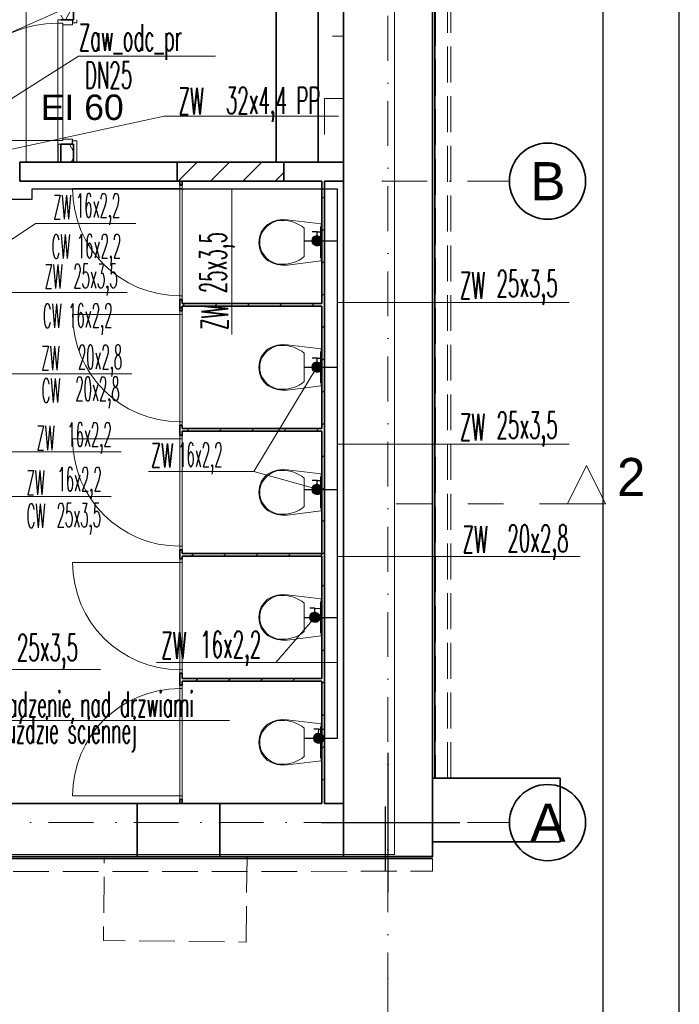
# Model space of a CAD drawing. Header units: millimetres. Extents: x -34676 to 172266, y 39940 to 476087.
# Tile 37 of 256: x 47160 to 52355, y 237331 to 245082. Entities that reach past the tile are written whole.
import ezdxf
from ezdxf.lldxf.tags import DXFTag

# ---------------------------------------------------------------- set-up
doc = ezdxf.new("R2010")
doc.units = ezdxf.units.MM
doc.header["$MEASUREMENT"] = 0
for name, pattern in [('Krawędzie ukryte', [3.912222, 2.822222, -1.09]), ('Kropki i Kreski', [6.702778, 3.527778, -1.763889, 0, -1.411111]), ('Przerywana', [5.644444, 2.822222, -2.822222])]:
    doc.linetypes.add(name, pattern=pattern)
for name, color, linetype in [('#podkład', 252, 'Continuous'), ('- A - ocieplenie', 7, 'Continuous'), ('- ZT- opisy', 7, 'Continuous'), ('2D - Rysunki i Obrazki', 7, 'Continuous'), ('_TABELA', 7, 'Continuous'), ('BATERIA', 7, 'Continuous'), ('Drzwi Archicad', 7, 'Continuous'), ('Instalacje - Elektryczne', 7, 'Continuous'), ('Konstrukcja - Siatka mod', 7, 'Continuous'), ('Konstrukcja - Stropy', 7, 'Continuous'), ('Konstrukcja - Ściany działowe', 7, 'Continuous'), ('Konstrukcja - Ściany zewnętrzne', 7, 'Continuous'), ('Wnętrze - Wyposażenie', 7, 'Continuous'), ('z JAN', 7, 'Continuous'), ('Znaczniki - Przekroje', 7, 'Continuous'), ('Znaczniki drzwi Archicada', 7, 'Continuous')]:
    doc.layers.add(name, color=color, linetype=linetype)
doc.layers.add('imp_dach_Nr_pióra__7', color=7, linetype='Continuous', lineweight=9)
doc.layers.add('IS_Opisy_działek_Wodociag', color=7, linetype='SOLID', true_color=0x000000)
doc.layers.add('IS_Zimna_woda', color=5, linetype='SOLID', true_color=0x0000ff)
doc.styles.add('ROMANS', font='romans', dxfattribs={"width": 0.6})
doc.styles.add('STYL_AUTOMATYCZNY_1', font='arial.ttf')
doc.styles.add('STYL_AUTOMATYCZNY_6', font='txt')
tags = doc.linetypes.add('SOLID', pattern=[10, 10, 0]).pattern_tags.tags
tags[6:7] = [DXFTag(74, 4), DXFTag(75, 0), DXFTag(340, '0'), DXFTag(46, 0.0), DXFTag(50, 0.0), DXFTag(44, 0.0), DXFTag(45, 0.0)]
tags[4:5] = [DXFTag(74, 4), DXFTag(75, 0), DXFTag(340, '0'), DXFTag(46, 0.0), DXFTag(50, 0.0), DXFTag(44, 0.0), DXFTag(45, 0.0)]
pattern_1 = [(45, (-208051.03, 747718.21), (-127.27922, 127.27922), [])]
pattern_2 = [(60, (-208051.03, 747718.21), (-129.90381, 75), []), (120, (-208051.03, 747718.21), (129.90381, 75), [])]

# ---------------------------------------------------------------- blocks, each defined once
blk = doc.blocks.new('GHD')
at = {"layer": 'BATERIA', "lineweight": 30}
h = blk.add_hatch(dxfattribs=at)
h.set_pattern_fill('ANSI31')
h.set_pattern_definition([(45, (0, 0), (-0.088388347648, 0.088388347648), [])])
edge = h.paths.add_edge_path()
edge.add_arc((1097570.7, -765614.1), 39.1, 0, 360)
at = {"layer": 'BATERIA', "color": 7, "lineweight": 30}
for p, q in [((1097571.6, -765542.6), (1097532.8, -765542.1)), ((1097571.2, -765575.1), (1097571.6, -765542.6)), ((1097571.6, -765542.6), (1097610.4, -765543.1))]:
    blk.add_line(p, q, dxfattribs=at)
blk.add_circle((1097570.7, -765614.1), 39.1, dxfattribs=at)
blk = doc.blocks.new('SDFGHB')
at = {"layer": 'Konstrukcja - Ściany działowe', "linetype": 'Continuous', "lineweight": 13}
h = blk.add_hatch(dxfattribs=at)
h.set_pattern_fill('Izolacja_miękka_0001', color=252, style=0, pattern_type=2)
h.set_pattern_definition(pattern_2)
h.paths.add_polyline_path([(47092.6, 465081.5), (47182.6, 465081.5), (47192.6, 465081.5), (47192.6, 466140.5), (47092.6, 466140.5)])
h = blk.add_hatch(dxfattribs=at)
h.set_pattern_fill('Izolacja_miękka_0001', color=252, style=0, pattern_type=2)
h.set_pattern_definition(pattern_2)
h.paths.add_polyline_path([(47092.6, 464101.5), (47092.6, 463960.5), (47192.6, 463960.5), (47192.6, 464101.5), (47182.6, 464101.5)])
h = blk.add_hatch(dxfattribs=at)
h.set_pattern_fill('Bloczki_ceramiczne_0001', color=252, style=0, pattern_type=2)
h.set_pattern_definition(pattern_1)
h.paths.add_polyline_path([(48007.6, 463960.5), (48007.6, 463810.5), (48847.6, 463810.5), (48847.6, 463960.5)])
h = blk.add_hatch(dxfattribs=at)
h.set_pattern_fill('Bloczki_ceramiczne_0001', color=252, style=0, pattern_type=2)
h.set_pattern_definition(pattern_1)
h.paths.add_polyline_path([(49167.6, 458910.5), (49167.6, 463810.5), (49147.6, 463810.5), (49147.6, 458910.5)])
h = blk.add_hatch(dxfattribs=at)
h.set_pattern_fill('Bloczki_ceramiczne_0001', color=252, style=0, pattern_type=2)
h.set_pattern_definition(pattern_1)
h.paths.add_polyline_path([(48027.6, 462788.9), (48047.6, 462788.9), (48047.6, 462879.7), (48027.6, 462879.7)])
h = blk.add_hatch(dxfattribs=at)
h.set_pattern_fill('Bloczki_ceramiczne_0001', color=252, style=0, pattern_type=2)
h.set_pattern_definition(pattern_1)
h.paths.add_polyline_path([(48047.6, 462826.5), (49147.6, 462826.5), (49147.6, 462846.5), (48047.6, 462846.5)])
h = blk.add_hatch(dxfattribs=at)
h.set_pattern_fill('Bloczki_ceramiczne_0001', color=252, style=0, pattern_type=2)
h.set_pattern_definition(pattern_1)
h.paths.add_polyline_path([(48027.6, 461808.6), (48047.6, 461808.6), (48047.6, 461888.9), (48027.6, 461888.9)])
h = blk.add_hatch(dxfattribs=at)
h.set_pattern_fill('Bloczki_ceramiczne_0001', color=252, style=0, pattern_type=2)
h.set_pattern_definition(pattern_1)
h.paths.add_polyline_path([(48047.6, 461842.5), (49147.6, 461842.5), (49147.6, 461862.5), (48047.6, 461862.5)])
h = blk.add_hatch(dxfattribs=at)
h.set_pattern_fill('Bloczki_ceramiczne_0001', color=252, style=0, pattern_type=2)
h.set_pattern_definition(pattern_1)
h.paths.add_polyline_path([(48027.6, 460908.6), (48027.6, 460837.1), (48047.6, 460837.1), (48047.6, 460908.6)])
h = blk.add_hatch(dxfattribs=at)
h.set_pattern_fill('Bloczki_ceramiczne_0001', color=252, style=0, pattern_type=2)
h.set_pattern_definition(pattern_1)
h.paths.add_polyline_path([(48047.6, 460858.5), (49147.6, 460858.5), (49147.6, 460878.5), (48047.6, 460878.5)])
h = blk.add_hatch(dxfattribs=at)
h.set_pattern_fill('Bloczki_ceramiczne_0001', color=252, style=0, pattern_type=2)
h.set_pattern_definition(pattern_1)
h.paths.add_polyline_path([(48047.6, 459874.5), (49147.6, 459874.5), (49147.6, 459894.5), (48047.6, 459894.5)])
at = {"layer": '- A - ocieplenie', "color": 252, "linetype": 'Continuous', "lineweight": 35, "ltscale": 100, "flags": 128}
for points in [[(50017.6, 471809.9), (50017.6, 459110.5)], [(50037.6, 459110.5), (50037.6, 471809.9)], [(50017.6, 459110.5), (50037.6, 459110.5)], [(50017.6, 458497.4), (37597.6, 458490.5)], [(37617.6, 458470.5), (50017.6, 458477.4)]]:
    blk.add_lwpolyline(points, dxfattribs=at)
at = {"layer": '- A - ocieplenie', "color": 252, "linetype": 'Krawędzie ukryte', "lineweight": 20, "ltscale": 100, "flags": 128}
for points in [[(50017.6, 471809.9), (50017.6, 459110.5)], [(50041.7, 471809.9), (50041.7, 459110.5)], [(50137.6, 459110.5), (50137.6, 471809.9)], [(50161.7, 459110.5), (50161.7, 471809.9)], [(50017.6, 459110.5), (50137.6, 459110.5)], [(50041.7, 459110.5), (50161.7, 459110.5)], [(50017.6, 458497.4), (37717.6, 458490.5)], [(50017.6, 458477.4), (50017.6, 458377.4)], [(37717.6, 458370.5), (50017.6, 458377.4)]]:
    blk.add_lwpolyline(points, dxfattribs=at)
at = {"color": 252, "linetype": 'Continuous', "lineweight": 35, "ltscale": 100, "flags": 128}
blk.add_lwpolyline([(48788, 466167.5), (49317.3, 466167.5), (49317.3, 465483.9), (49117, 465483.9), (49117, 463960.5), (48788, 463960.5)], close=True, dxfattribs=at)
for points in [[(48847.6, 463960.5), (48007.6, 463960.5)], [(48007.6, 463810.5), (48847.6, 463810.5)], [(48343.9, 458910.5), (47693.9, 458910.5)], [(47693.9, 458490.5), (48343.9, 458490.5)]]:
    blk.add_lwpolyline(points, dxfattribs=at)
at = {"layer": '2D - Rysunki i Obrazki', "color": 252, "linetype": 'Continuous', "lineweight": 13, "ltscale": 100, "flags": 128}
blk.add_lwpolyline([(46817.6, 467790.5), (49317.6, 467790.5), (49317.6, 463960.5), (46817.6, 463960.5)], close=True, dxfattribs=at)
at = {"layer": 'Drzwi Archicad', "color": 252, "linetype": 'Continuous', "lineweight": 13, "ltscale": 100}
for p, q in [((47067.6, 465053.5), (47067.6, 465081.5)), ((47067.6, 465081.5), (47182.6, 465081.5)), ((47067.6, 465081.5), (47092.6, 465081.5)), ((47067.6, 465081.5), (47092.6, 465081.5)), ((47182.6, 465081.5), (47182.6, 465041.5)), ((47217.6, 465081.5), (47217.6, 465056.5)), ((47107.6, 465053.5), (47067.6, 465053.5)), ((47067.6, 465053.5), (47067.6, 464129.5)), ((47107.6, 465053.5), (47067.6, 465053.5)), ((47107.6, 465041.5), (47107.6, 465053.5)), ((47107.6, 464129.5), (47107.6, 465053.5)), ((47182.6, 465041.5), (47107.6, 465041.5)), ((47182.6, 465056.5), (47217.6, 465056.5)), ((47067.6, 464129.5), (46143.6, 464129.5)), ((47067.6, 464101.5), (47067.6, 464129.5)), ((47067.6, 464129.5), (47107.6, 464129.5)), ((47067.6, 464129.5), (47107.6, 464129.5)), ((47182.6, 464101.5), (47067.6, 464101.5)), ((47067.6, 464101.5), (47092.6, 464101.5)), ((47067.6, 464101.5), (47092.6, 464101.5)), ((47107.6, 464129.5), (47107.6, 464141.5)), ((47107.6, 464141.5), (47182.6, 464141.5)), ((47182.6, 464141.5), (47182.6, 464101.5)), ((47182.6, 464126.5), (47217.6, 464126.5)), ((47217.6, 464101.5), (47217.6, 464126.5)), ((48047.6, 463779.7), (48027.6, 463779.7)), ((48027.6, 463779.7), (48027.6, 463751.7)), ((48047.6, 463739.7), (48047.6, 463779.7)), ((48027.6, 463751.7), (47183.6, 463751.7)), ((48027.6, 463751.7), (48047.6, 463751.7)), ((48027.6, 462907.7), (48027.6, 463751.7)), ((48027.6, 463751.7), (48047.6, 463751.7)), ((48047.6, 463751.7), (48047.6, 463739.7)), ((48047.6, 463751.7), (48047.6, 462907.7)), ((48047.6, 462919.7), (48047.6, 462907.7)), ((48047.6, 462879.7), (48047.6, 462919.7)), ((48047.6, 462907.7), (48027.6, 462907.7)), ((48027.6, 462907.7), (48027.6, 462879.7)), ((48047.6, 462907.7), (48027.6, 462907.7)), ((48027.6, 462879.7), (48047.6, 462879.7)), ((48027.6, 462760.9), (47183.6, 462760.9)), ((48047.6, 462788.9), (48027.6, 462788.9)), ((48027.6, 462788.9), (48027.6, 462760.9)), ((48027.6, 462760.9), (48047.6, 462760.9)), ((48027.6, 461916.9), (48027.6, 462760.9)), ((48027.6, 462760.9), (48047.6, 462760.9)), ((48047.6, 462748.9), (48047.6, 462788.9)), ((48047.6, 462760.9), (48047.6, 462748.9)), ((48047.6, 462760.9), (48047.6, 461916.9)), ((48047.6, 461916.9), (48027.6, 461916.9)), ((48027.6, 461916.9), (48027.6, 461888.9)), ((48047.6, 461916.9), (48027.6, 461916.9)), ((48047.6, 461928.9), (48047.6, 461916.9)), ((48047.6, 461888.9), (48047.6, 461928.9)), ((48027.6, 461888.9), (48047.6, 461888.9)), ((48027.6, 461780.6), (47183.6, 461780.6)), ((48047.6, 461808.6), (48027.6, 461808.6)), ((48027.6, 461808.6), (48027.6, 461780.6)), ((48027.6, 461780.6), (48047.6, 461780.6)), ((48027.6, 460936.6), (48027.6, 461780.6)), ((48027.6, 461780.6), (48047.6, 461780.6)), ((48047.6, 461768.6), (48047.6, 461808.6)), ((48047.6, 461780.6), (48047.6, 461768.6)), ((48047.6, 461780.6), (48047.6, 460936.6)), ((48047.6, 460936.6), (48027.6, 460936.6)), ((48027.6, 460936.6), (48027.6, 460908.6)), ((48047.6, 460936.6), (48027.6, 460936.6)), ((48027.6, 460908.6), (48047.6, 460908.6)), ((48047.6, 460948.6), (48047.6, 460936.6)), ((48047.6, 460908.6), (48047.6, 460948.6)), ((48047.6, 460837.1), (48027.6, 460837.1)), ((48027.6, 460837.1), (48027.6, 460809.1)), ((48047.6, 460797.1), (48047.6, 460837.1)), ((48027.6, 460809.1), (47183.6, 460809.1)), ((48027.6, 460809.1), (48047.6, 460809.1)), ((48027.6, 459965.1), (48027.6, 460809.1)), ((48027.6, 460809.1), (48047.6, 460809.1)), ((48047.6, 460809.1), (48047.6, 460797.1)), ((48047.6, 460809.1), (48047.6, 459965.1)), ((48047.6, 459977.1), (48047.6, 459965.1)), ((48047.6, 459937.1), (48047.6, 459977.1)), ((48047.6, 459965.1), (48027.6, 459965.1)), ((48027.6, 459965.1), (48027.6, 459937.1)), ((48047.6, 459965.1), (48027.6, 459965.1)), ((48027.6, 459937.1), (48047.6, 459937.1)), ((48027.6, 459815.7), (48027.6, 459843.7)), ((48027.6, 459843.7), (48047.6, 459843.7)), ((48047.6, 459815.7), (48027.6, 459815.7)), ((48027.6, 459815.7), (48027.6, 458971.7)), ((48047.6, 459815.7), (48027.6, 459815.7)), ((48047.6, 459843.7), (48047.6, 459803.7)), ((48047.6, 459803.7), (48047.6, 459815.7)), ((48047.6, 458971.7), (48047.6, 459815.7)), ((48027.6, 458971.7), (47183.6, 458971.7)), ((48027.6, 458943.7), (48027.6, 458971.7)), ((48027.6, 458971.7), (48047.6, 458971.7)), ((48027.6, 458971.7), (48047.6, 458971.7)), ((48047.6, 458971.7), (48047.6, 458983.7)), ((48047.6, 458983.7), (48047.6, 458943.7)), ((48047.6, 458943.7), (48027.6, 458943.7))]:
    blk.add_line(p, q, dxfattribs=at)
at = {"layer": 'Drzwi Archicad', "color": 252, "linetype": 'Continuous', "lineweight": 35, "ltscale": 100}
for p, q in [((47092.6, 465081.5), (47182.6, 465081.5)), ((47092.6, 465081.5), (47182.6, 465081.5)), ((47092.6, 464101.5), (47182.6, 464101.5)), ((47092.6, 464101.5), (47182.6, 464101.5)), ((48027.6, 463779.7), (48047.6, 463779.7)), ((48027.6, 463779.7), (48047.6, 463779.7)), ((48027.6, 462879.7), (48047.6, 462879.7)), ((48027.6, 462879.7), (48047.6, 462879.7)), ((48027.6, 462788.9), (48047.6, 462788.9)), ((48027.6, 462788.9), (48047.6, 462788.9)), ((48027.6, 461888.9), (48047.6, 461888.9)), ((48027.6, 461888.9), (48047.6, 461888.9)), ((48027.6, 461808.6), (48047.6, 461808.6)), ((48027.6, 461808.6), (48047.6, 461808.6)), ((48027.6, 460908.6), (48047.6, 460908.6)), ((48027.6, 460908.6), (48047.6, 460908.6)), ((48027.6, 460837.1), (48047.6, 460837.1)), ((48027.6, 460837.1), (48047.6, 460837.1)), ((48027.6, 459937.1), (48047.6, 459937.1)), ((48027.6, 459937.1), (48047.6, 459937.1)), ((48027.6, 459843.7), (48047.6, 459843.7)), ((48027.6, 459843.7), (48047.6, 459843.7)), ((48027.6, 458943.7), (48047.6, 458943.7)), ((48027.6, 458943.7), (48047.6, 458943.7))]:
    blk.add_line(p, q, dxfattribs=at)
at = {"layer": 'Drzwi Archicad', "color": 252, "linetype": 'Continuous', "lineweight": 13, "ltscale": 100}
for centre, radius, start, end in [((47067.6, 464129.5), 924, 90, 180), ((48027.6, 463751.7), 844, 180, 270), ((48027.6, 462760.9), 844, 180, 270), ((48027.6, 461780.6), 844, 180, 270), ((48027.6, 460809.1), 844, 180, 270), ((48027.6, 458971.7), 844, 90, 180)]:
    blk.add_arc(centre, radius, start, end, dxfattribs=at)
at = {"layer": 'Instalacje - Elektryczne', "color": 252, "linetype": 'Przerywana', "lineweight": 20, "ltscale": 100, "flags": 128}
for points in [[(49167.6, 465450.5), (49167.6, 464950.5), (49317.6, 464950.5), (49317.6, 465450.5)], [(49167.6, 464460.5), (49167.6, 463960.5), (49317.6, 463960.5), (49317.6, 464460.5)]]:
    blk.add_lwpolyline(points, close=True, dxfattribs=at)
at = {"layer": 'Konstrukcja - Siatka mod', "color": 252, "linetype": 'Kropki i Kreski', "lineweight": 13, "ltscale": 100}
for p, q in [((49667.6, 474496.4), (49667.6, 457531.6)), ((49624.6, 463810.5), (50624.6, 463810.5)), ((20180, 458760.5), (49624.6, 458760.5)), ((49624.6, 458760.5), (50624.6, 458760.5)), ((49667.6, 457531.6), (49667.6, 456531.6))]:
    blk.add_line(p, q, dxfattribs=at)
at = {"layer": 'Konstrukcja - Siatka mod', "color": 252, "linetype": 'Continuous', "lineweight": 35, "ltscale": 100}
for centre in [(50924.6, 463810.5), (50924.6, 458760.5)]:
    blk.add_circle(centre, 300, dxfattribs=at)
at = {"layer": 'Konstrukcja - Siatka mod', "color": 252, "linetype": 'Kropki i Kreski', "lineweight": 13, "ltscale": 100}
for p in [(49624.6, 463810.5), (49624.6, 463810.5), (49624.6, 458760.5), (49624.6, 458760.5), (49667.6, 457531.6), (49667.6, 457531.6)]:
    blk.add_point(p, dxfattribs=at)
at = {"layer": 'Konstrukcja - Stropy', "color": 252, "linetype": 'Continuous', "lineweight": 13, "ltscale": 100, "flags": 128}
blk.add_lwpolyline([(22777.6, 458509.7), (34592.6, 458509.7), (34592.6, 463961.5), (37297.6, 463961.5), (37297.6, 458509.7), (49718.3, 458509.7), (49718.3, 471788.6), (40377.6, 471788.6), (40377.6, 466428.5), (30297.6, 466428.5), (30297.6, 467849.4), (22777.6, 467849.4)], close=True, dxfattribs=at)
at = {"layer": 'Konstrukcja - Ściany działowe', "color": 252, "linetype": 'Continuous', "lineweight": 35, "ltscale": 100}
for p, q in [((47192.6, 465081.5), (47192.6, 466140.5)), ((47092.6, 465081.5), (47182.6, 465081.5)), ((47192.6, 465081.5), (47182.6, 465081.5)), ((47092.6, 464101.5), (47092.6, 463960.5)), ((47092.6, 464101.5), (47182.6, 464101.5)), ((47192.6, 464101.5), (47182.6, 464101.5)), ((47192.6, 463960.5), (47192.6, 464101.5)), ((46767.6, 463960.5), (46767.6, 463810.5)), ((48007.6, 463960.5), (48007.6, 463810.5)), ((48847.6, 463960.5), (48847.6, 463810.5)), ((48027.6, 463779.7), (48047.6, 463779.7)), ((48027.6, 462879.7), (48047.6, 462879.7)), ((48027.6, 462788.9), (48047.6, 462788.9)), ((48027.6, 461888.9), (48047.6, 461888.9)), ((48027.6, 461808.6), (48047.6, 461808.6)), ((48027.6, 460908.6), (48047.6, 460908.6)), ((48027.6, 460837.1), (48047.6, 460837.1)), ((48027.6, 459937.1), (48047.6, 459937.1)), ((48027.6, 459843.7), (48047.6, 459843.7)), ((48027.6, 458943.7), (48047.6, 458943.7))]:
    blk.add_line(p, q, dxfattribs=at)
at = {"layer": 'Konstrukcja - Ściany działowe', "color": 252, "linetype": 'Continuous', "lineweight": 13, "ltscale": 100}
for p, q in [((47067.6, 465081.5), (47092.6, 465081.5)), ((47217.6, 465081.5), (47217.6, 465056.5)), ((47182.6, 465056.5), (47217.6, 465056.5)), ((47067.6, 464101.5), (47092.6, 464101.5)), ((47182.6, 464126.5), (47217.6, 464126.5)), ((47217.6, 464101.5), (47217.6, 464126.5))]:
    blk.add_line(p, q, dxfattribs=at)
at = {"layer": 'Konstrukcja - Ściany działowe', "color": 252, "linetype": 'Continuous', "lineweight": 25, "ltscale": 100}
for p, q in [((47182.6, 465081.5), (47182.6, 465056.5)), ((47182.6, 464101.5), (47182.6, 464126.5))]:
    blk.add_line(p, q, dxfattribs=at)
at = {"layer": 'Konstrukcja - Ściany działowe', "color": 252, "linetype": 'Continuous', "lineweight": 25, "ltscale": 100, "flags": 128}
for points in [[(47067.6, 464101.5), (47067.6, 463960.5)], [(47192.6, 463960.5), (47217.6, 463960.5)]]:
    blk.add_lwpolyline(points, dxfattribs=at)
at = {"layer": 'Konstrukcja - Ściany działowe', "color": 252, "linetype": 'Continuous', "lineweight": 13, "ltscale": 100, "flags": 128}
for points in [[(47217.6, 463960.5), (47217.6, 464101.5)], [(47067.6, 463960.5), (47092.6, 463960.5)]]:
    blk.add_lwpolyline(points, dxfattribs=at)
at = {"layer": 'Konstrukcja - Ściany działowe', "color": 252, "linetype": 'Continuous', "lineweight": 35, "ltscale": 100, "flags": 128}
for points in [[(48007.6, 463960.5), (46767.6, 463960.5)], [(47092.6, 463960.5), (47192.6, 463960.5)], [(49317.6, 463960.5), (48847.6, 463960.5)], [(49317.6, 463810.5), (49317.6, 463960.5)], [(46767.6, 463810.5), (48007.6, 463810.5)], [(48047.6, 463810.5), (48027.6, 463810.5)], [(48027.6, 463810.5), (48027.6, 463779.7)], [(48047.6, 463779.7), (48047.6, 463810.5)], [(48847.6, 463810.5), (49147.6, 463810.5)], [(49147.6, 463810.5), (49147.6, 462846.5)], [(49167.6, 463810.5), (49317.6, 463810.5)], [(49167.6, 458910.5), (49167.6, 463810.5)], [(48027.6, 462879.7), (48027.6, 462788.9)], [(48047.6, 462846.5), (48047.6, 462879.7)], [(49147.6, 462846.5), (48047.6, 462846.5)], [(48047.6, 462788.9), (48047.6, 462826.5)], [(48047.6, 462826.5), (49147.6, 462826.5)], [(49147.6, 462826.5), (49147.6, 461862.5)], [(48027.6, 461888.9), (48027.6, 461808.6)], [(48047.6, 461862.5), (48047.6, 461888.9)], [(49147.6, 461862.5), (48047.6, 461862.5)], [(48047.6, 461808.6), (48047.6, 461842.5)], [(48047.6, 461842.5), (49147.6, 461842.5)], [(49147.6, 461842.5), (49147.6, 460878.5)], [(48027.6, 460908.6), (48027.6, 460837.1)], [(48047.6, 460878.5), (48047.6, 460908.6)], [(49147.6, 460878.5), (48047.6, 460878.5)], [(48047.6, 460837.1), (48047.6, 460858.5)], [(48047.6, 460858.5), (49147.6, 460858.5)], [(49147.6, 460858.5), (49147.6, 459894.5)], [(48027.6, 459937.1), (48027.6, 459843.7)], [(48047.6, 459894.5), (48047.6, 459937.1)], [(49147.6, 459894.5), (48047.6, 459894.5)], [(48047.6, 459843.7), (48047.6, 459874.5)], [(48047.6, 459874.5), (49147.6, 459874.5)], [(49147.6, 459874.5), (49147.6, 458910.5)], [(48027.6, 458943.7), (48027.6, 458910.5)], [(48047.6, 458910.5), (48047.6, 458943.7)]]:
    blk.add_lwpolyline(points, dxfattribs=at)
at = {"layer": 'Konstrukcja - Ściany zewnętrzne', "color": 252, "linetype": 'Continuous', "lineweight": 35, "ltscale": 100}
for p, q in [((47693.9, 458910.5), (47693.9, 458860.5)), ((48343.9, 458910.5), (48343.9, 458860.5)), ((49317.6, 458490.5), (49317.6, 458910.5)), ((49317.6, 458490.5), (49317.6, 458910.5)), ((47693.9, 458860.5), (47693.9, 458490.5)), ((48343.9, 458860.5), (48343.9, 458490.5))]:
    blk.add_line(p, q, dxfattribs=at)
at = {"layer": 'Konstrukcja - Ściany zewnętrzne', "color": 252, "linetype": 'Continuous', "lineweight": 35, "ltscale": 100, "flags": 128}
for points in [[(50017.6, 458490.5), (50017.6, 471810.5)], [(49317.6, 466140.5), (49317.6, 458910.5)], [(51024.2, 459110.5), (50017.6, 459110.5)], [(50017.6, 459110.5), (50017.6, 458610.5)], [(51024.2, 458610.5), (51024.2, 459110.5)], [(47693.9, 458910.5), (43897.6, 458910.5)], [(49147.6, 458910.5), (48343.9, 458910.5)], [(49317.6, 458910.5), (49167.6, 458910.5)], [(50017.6, 458610.5), (51024.2, 458610.5)], [(37597.6, 458490.5), (47693.9, 458490.5)], [(48343.9, 458490.5), (49317.6, 458490.5)], [(50017.6, 458490.5), (49317.6, 458490.5)]]:
    blk.add_lwpolyline(points, dxfattribs=at)
at = {"layer": 'Wnętrze - Wyposażenie', "color": 252, "linetype": 'Continuous', "lineweight": 13, "ltscale": 100}
for p, q in [((49009.1, 463440.5), (49009.1, 463328.5)), ((49009.1, 463328.5), (49009.1, 463216.4)), ((49009.1, 462456.5), (49009.1, 462344.4)), ((49009.1, 462344.4), (49009.1, 462232.4)), ((49009.1, 461472.5), (49009.1, 461360.5)), ((49009.1, 461360.5), (49009.1, 461248.4)), ((49009.1, 460488.5), (49009.1, 460376.4)), ((49009.1, 460376.4), (49009.1, 460264.4)), ((49009.1, 459504.5), (49009.1, 459392.4)), ((49009.1, 459392.4), (49009.1, 459280.4))]:
    blk.add_line(p, q, dxfattribs=at)
at = {"layer": 'Wnętrze - Wyposażenie', "color": 252, "linetype": 'Continuous', "lineweight": 13, "ltscale": 100, "flags": 128}
for points in [[(48794.4, 463154.2), (48756.3, 463166.9), (48720.4, 463186.5), (48691.9, 463212.8), (48670.1, 463246.8), (48656.3, 463286.2), (48651.6, 463328.4), (48656.3, 463370.7), (48670.1, 463410.1), (48691.9, 463444.1), (48720.4, 463470.4), (48756.3, 463490), (48794.4, 463502.7), (48833.7, 463508.4), (48873.3, 463506.8), (49141.6, 463473.5), (49141.6, 463183.5), (48873.3, 463150.1), (48833.7, 463148.5)], [(49141.6, 463451.5), (49141.6, 463205.5), (49136.6, 463205.5), (49136.6, 463451.5)], [(48794.4, 462170.2), (48756.3, 462182.9), (48720.4, 462202.5), (48691.9, 462228.8), (48670.1, 462262.8), (48656.3, 462302.2), (48651.6, 462344.4), (48656.3, 462386.7), (48670.1, 462426.1), (48691.9, 462460), (48720.4, 462486.4), (48756.3, 462505.9), (48794.4, 462518.7), (48833.7, 462524.3), (48873.3, 462522.7), (49141.6, 462489.4), (49141.6, 462199.4), (48873.3, 462166.1), (48833.7, 462164.5)], [(49141.6, 462467.4), (49141.6, 462221.4), (49136.6, 462221.4), (49136.6, 462467.4)], [(48794.4, 461186.2), (48756.3, 461198.9), (48720.4, 461218.5), (48691.9, 461244.8), (48670.1, 461278.8), (48656.3, 461318.2), (48651.6, 461360.4), (48656.3, 461402.7), (48670.1, 461442.1), (48691.9, 461476.1), (48720.4, 461502.4), (48756.3, 461522), (48794.4, 461534.7), (48833.7, 461540.4), (48873.3, 461538.8), (49141.6, 461505.5), (49141.6, 461215.5), (48873.3, 461182.1), (48833.7, 461180.5)], [(49141.6, 461483.5), (49141.6, 461237.5), (49136.6, 461237.5), (49136.6, 461483.5)], [(48794.4, 460202.2), (48756.3, 460214.9), (48720.4, 460234.5), (48691.9, 460260.8), (48670.1, 460294.8), (48656.3, 460334.2), (48651.6, 460376.4), (48656.3, 460418.7), (48670.1, 460458.1), (48691.9, 460492), (48720.4, 460518.4), (48756.3, 460537.9), (48794.4, 460550.7), (48833.7, 460556.3), (48873.3, 460554.7), (49141.6, 460521.4), (49141.6, 460231.4), (48873.3, 460198.1), (48833.7, 460196.5)], [(49141.6, 460499.4), (49141.6, 460253.4), (49136.6, 460253.4), (49136.6, 460499.4)], [(48794.4, 459218.2), (48756.3, 459230.9), (48720.4, 459250.5), (48691.9, 459276.8), (48670.1, 459310.8), (48656.3, 459350.2), (48651.6, 459392.4), (48656.3, 459434.7), (48670.1, 459474.1), (48691.9, 459508), (48720.4, 459534.4), (48756.3, 459553.9), (48794.4, 459566.7), (48833.7, 459572.3), (48873.3, 459570.7), (49141.6, 459537.4), (49141.6, 459247.4), (48873.3, 459214.1), (48833.7, 459212.5)], [(49141.6, 459515.4), (49141.6, 459269.4), (49136.6, 459269.4), (49136.6, 459515.4)]]:
    blk.add_lwpolyline(points, close=True, dxfattribs=at)
at = {"layer": 'Wnętrze - Wyposażenie', "color": 252, "linetype": 'Continuous', "lineweight": 13, "ltscale": 100}
for centre, major_axis, start_param, end_param in [((48825.9, 463236.4), (0, 264.2), 6.227458, 7.128046), ((48844.6, 463063), (0, 437.4), 5.753783, 6.306803), ((48764.3, 463327.6), (0, 142.5), 0.938292, 1.564935), ((48764.3, 463329.3), (0, 142.5), 1.576657, 2.203301), ((48825.9, 463420.5), (0, 264.2), 2.296735, 3.197324), ((48844.5, 463593.9), (0, 437.4), 3.117977, 3.670997), ((48825.9, 462252.4), (0, 264.2), 6.227458, 7.128046), ((48844.5, 462079), (0, 437.4), 5.753783, 6.306803), ((48764.3, 462343.6), (0, 142.5), 0.938292, 1.564935), ((48764.3, 462345.3), (0, 142.5), 1.576657, 2.203301), ((48825.9, 462436.5), (0, 264.2), 2.296735, 3.197324), ((48844.5, 462609.9), (0, 437.4), 3.117977, 3.670997), ((48825.9, 461268.4), (0, 264.2), 6.227458, 7.128046), ((48844.6, 461095), (0, 437.4), 5.753783, 6.306803), ((48764.3, 461359.6), (0, 142.5), 0.938292, 1.564935), ((48764.3, 461361.3), (0, 142.5), 1.576657, 2.203301), ((48825.9, 461452.5), (0, 264.2), 2.296735, 3.197324), ((48844.5, 461625.9), (0, 437.4), 3.117977, 3.670997), ((48825.9, 460284.4), (0, 264.2), 6.227458, 7.128046), ((48844.5, 460111), (0, 437.4), 5.753783, 6.306803), ((48764.3, 460375.6), (0, 142.5), 0.938292, 1.564935), ((48764.3, 460377.3), (0, 142.5), 1.576657, 2.203301), ((48825.9, 460468.5), (0, 264.2), 2.296735, 3.197324), ((48844.5, 460641.9), (0, 437.4), 3.117977, 3.670997), ((48825.9, 459300.4), (0, 264.2), 6.227458, 7.128046), ((48844.5, 459127), (0, 437.4), 5.753783, 6.306803), ((48764.3, 459391.6), (0, 142.5), 0.938292, 1.564935), ((48764.3, 459393.3), (0, 142.5), 1.576657, 2.203301), ((48825.9, 459484.5), (0, 264.2), 2.296735, 3.197324), ((48844.5, 459657.9), (0, 437.4), 3.117977, 3.670997)]:
    blk.add_ellipse(centre, major_axis=major_axis, ratio=0.744822, start_param=start_param, end_param=end_param, dxfattribs=at)
at = {"layer": 'z JAN', "color": 252, "linetype": 'Krawędzie ukryte', "lineweight": 13, "ltscale": 100, "flags": 128}
blk.add_lwpolyline([(48550.4, 457820.2), (48557.7, 458486.6), (47433.9, 458498.9), (47426.6, 457832.5)], close=True, dxfattribs=at)
at = {"layer": 'Znaczniki - Przekroje', "color": 252, "linetype": 'Przerywana', "lineweight": 13, "ltscale": 100}
blk.add_line((49731.3, 461271), (51081.3, 461271), dxfattribs=at)
at = {"layer": 'Znaczniki - Przekroje', "color": 252, "linetype": 'Continuous', "lineweight": 13, "ltscale": 100, "flags": 128}
blk.add_lwpolyline([(51381.3, 461271), (51081.3, 461271), (51231.3, 461571)], close=True, dxfattribs=at)
at = {"layer": 'Konstrukcja - Siatka mod', "color": 252, "linetype": 'Continuous', "lineweight": 13, "char_height": 300, "attachment_point": 1, "style": 'STYL_AUTOMATYCZNY_1'}
for s, insert in [('\\A1;{\\pql;\\pt0;\\fArial|b0|i0|c238|p0;\\W1.000000;B}', (50787.4, 463960.5)), ('\\A1;{\\pql;\\pt0;\\fArial|b0|i0|c238|p0;\\W1.000000;A}', (50787.4, 458910.5))]:
    blk.add_mtext(s, dxfattribs=dict(at, insert=insert))
at = {"layer": 'Znaczniki - Przekroje', "color": 252, "linetype": 'Continuous', "lineweight": 13, "insert": (51471.3, 461331), "char_height": 300, "attachment_point": 7, "style": 'STYL_AUTOMATYCZNY_6'}
blk.add_mtext('\\A1;{\\pql;\\pt0;\\fGeneva CE|b0|i0|c0|p0;\\W1.000000;2}', dxfattribs=at)
at = {"layer": 'Znaczniki drzwi Archicada', "color": 252, "linetype": 'Continuous', "lineweight": 35, "insert": (46934.4, 464289.3), "char_height": 200, "attachment_point": 7, "style": 'STYL_AUTOMATYCZNY_1'}
blk.add_mtext('\\A1;{\\pql;\\pt0;\\fArial|b0|i0|c238|p0;\\W1.000000;EI 60\\fArial|b0|i0|c238|p0;\\W1.000000;\\fArial|b0|i0|c238|p0;\\H0.666667x;\\W1.000000;\\fArial|b0|i0|c238|p0;\\H1.500000x;\\W1.000000;}', dxfattribs=at)

msp = doc.modelspace()

# ---------------------------------------------------------------- linework, layer by layer
at = {"layer": '#podkład', "color": 252}
for p, q in [((50038.2, 238888.6), (50038.2, 238377.5)), ((49710.3, 238760.8), (50220.3, 238760.8))]:
    msp.add_line(p, q, dxfattribs=at)
at = {"layer": '- ZT- opisy', "color": 7}
for p, q in [((50060.3, 239310.7), (50060.3, 238210.9)), ((49537.3, 238760.8), (50627.3, 238760.8))]:
    msp.add_line(p, q, dxfattribs=at)
at = {"layer": '_TABELA', "color": 7}
msp.add_lwpolyline([(10354.9, 257088.4), (52354.9, 257088.4), (10354.9, 257088.4), (10354.9, 227388.4), (52354.9, 227388.4), (52354.9, 257088.4)], dxfattribs=at)
msp.add_lwpolyline([(51754.9, 256478.4), (12854.9, 256478.4), (12854.9, 227998.4), (51754.9, 227998.4)], close=True, dxfattribs=at)
at = {"layer": 'IS_Opisy_działek_Wodociag', "color": 7, "lineweight": 13, "ltscale": 10}
for p, q in [((46456.7, 244700), (47921.3, 245349.8)), ((46502.3, 244084.4), (47622.9, 244795.1)), ((48701.7, 244795.1), (47622.9, 244795.1)), ((46759.6, 243989.1), (48296.9, 244321.9)), ((48296.9, 244321.9), (49671.7, 244321.9)), ((48831.7, 242603.3), (48831.7, 243749.9)), ((46941.6, 243248.8), (47285.8, 243478.7)), ((47285.8, 243478.7), (48075.8, 243478.7)), ((46759.9, 242933), (48007.2, 242933)), ((49660.2, 242856.1), (51487.7, 242856.1)), ((49004.5, 241525.3), (49501.5, 242346.4)), ((46759.9, 242293.5), (48042.9, 242293.5)), ((49660.2, 241740.9), (51487.7, 241740.9)), ((46838.3, 241678.7), (47960.1, 241678.7)), ((48175.5, 241525.3), (49004.5, 241525.3)), ((49004.5, 241525.3), (49495.7, 241388.1)), ((46759.9, 241327.4), (47881.6, 241327.4)), ((49660.2, 240856.4), (51573.6, 240856.4)), ((49176.8, 240021.2), (49484.3, 240376.8)), ((48237.8, 240021.2), (49660.2, 240021.2)), ((46813.4, 239966.7), (47796.6, 239966.7)), ((48813, 239563.8), (46699.1, 239563.8))]:
    msp.add_line(p, q, dxfattribs=at)
at = {"layer": 'IS_Zimna_woda', "color": 4, "lineweight": 30, "ltscale": 10}
for p, q in [((47259.8, 243669.2), (47259.8, 243749.9)), ((47259.8, 243749.9), (49660.2, 243749.9)), ((49660.2, 243749.9), (49660.2, 243341.1)), ((46759.9, 243669.2), (47259.8, 243669.2)), ((49401.8, 243341.1), (49660.2, 243341.1)), ((49660.2, 243341.1), (49660.2, 242371.1)), ((49401.8, 242346.4), (49660.2, 242346.4)), ((49660.2, 242371.1), (49660.2, 241403)), ((49401.8, 241383.3), (49660.2, 241383.3)), ((49660.2, 241403), (49660.2, 240425.3)), ((49401.8, 240376.8), (49660.2, 240376.8)), ((49660.2, 240425.3), (49660.2, 239424.2)), ((49660.2, 239424.2), (49401.8, 239424.2))]:
    msp.add_line(p, q, dxfattribs=at)

# ---------------------------------------------------------------- block references
at = {"layer": '#podkład'}
msp.add_blockref('SDFGHB', (392.7, -219999.6), dxfattribs=at)
at = {"layer": 'imp_dach_Nr_pióra__7', "color": 7}
for p in [(-1048069.2, 1008955.2), (-1048069.2, 1007960.6), (-1048069.2, 1006997.4), (-1048086.4, 1005990.9), (-1048056.5, 1005038.4)]:
    msp.add_blockref('GHD', p, dxfattribs=at)

# ---------------------------------------------------------------- texts
at = {"layer": 'IS_Opisy_działek_Wodociag', "color": 7, "lineweight": 13, "ltscale": 10, "style": 'ROMANS'}
for s, height, width, p in [('Zaw_odc_pr', 210, 0.5, (47624.6, 244836.6)), ('DN25', 210, 0.5, (47672.4, 244540.7)), ('32x4,4 PP', 210, 0.5, (48784.2, 244341.7)), ('ZW', 210, 0.5, (48411.2, 244335)), ('16x2,2', 190, 0.4, (47603.9, 243524.5)), ('ZW', 190, 0.4, (47423.8, 243510.5)), ('CW', 190, 0.4, (47411.7, 243200.8)), ('16x2,2', 190, 0.4, (47610.8, 243204.6)), ('25x3,5', 190, 0.4, (47583.3, 242969.3)), ('ZW', 190, 0.4, (47355.2, 242964.8)), ('ZW', 210, 0.5, (50627.2, 242884.9)), ('25x3,5', 210, 0.5, (50915.2, 242900.1)), ('16x2,2', 190, 0.4, (47542.2, 242658.8)), ('CW', 190, 0.4, (47343.1, 242655.1)), ('ZW', 190, 0.4, (47331, 242322.3)), ('20x2,8', 190, 0.4, (47619, 242331.6)), ('CW', 190, 0.4, (47333.3, 242068)), ('20x2,8', 190, 0.4, (47598.9, 242081.1)), ('25x3,5', 210, 0.5, (50915.2, 241785)), ('ZW', 210, 0.5, (50627.2, 241769.7)), ('ZW', 190, 0.4, (47292.3, 241693.6)), ('16x2,2', 190, 0.4, (47536.2, 241721)), ('ZW', 190, 0.5, (48193, 241555.5)), ('16x2,2', 190, 0.4, (48408.9, 241563)), ('ZW', 190, 0.4, (47213.8, 241342.2)), ('16x2,2', 190, 0.4, (47457.8, 241369.7)), ('CW', 190, 0.4, (47215.1, 241081.3)), ('25x3,5', 190, 0.4, (47451.9, 241086.9)), ('ZW', 210, 0.5, (50648, 240885.2)), ('20x2,8', 210, 0.5, (51001.1, 240893.9)), ('25x3,5', 210, 0.5, (47138.3, 240034.3)), ('ZW', 210, 0.5, (48275.3, 240050)), ('16x2,2', 210, 0.5, (48581.2, 240058.8)), ('prowadzenie nad drzwiami ', 200, 0.5, (46748.7, 239592.6)), ('w bruździe ściennej', 200, 0.5, (46748.7, 239386))]:
    msp.add_text(s, height=height, dxfattribs=dict(at, width=width)).set_placement(p)
at = {"layer": 'IS_Opisy_działek_Wodociag', "color": 7, "lineweight": 13, "ltscale": 10, "style": 'ROMANS', "width": 0.5}
for s, p in [('25x3,5', (48787.7, 242928.8)), ('ZW', (48802.9, 242640.8))]:
    msp.add_text(s, height=210, rotation=90, dxfattribs=at).set_placement(p)

doc.saveas('drawing.dxf')
